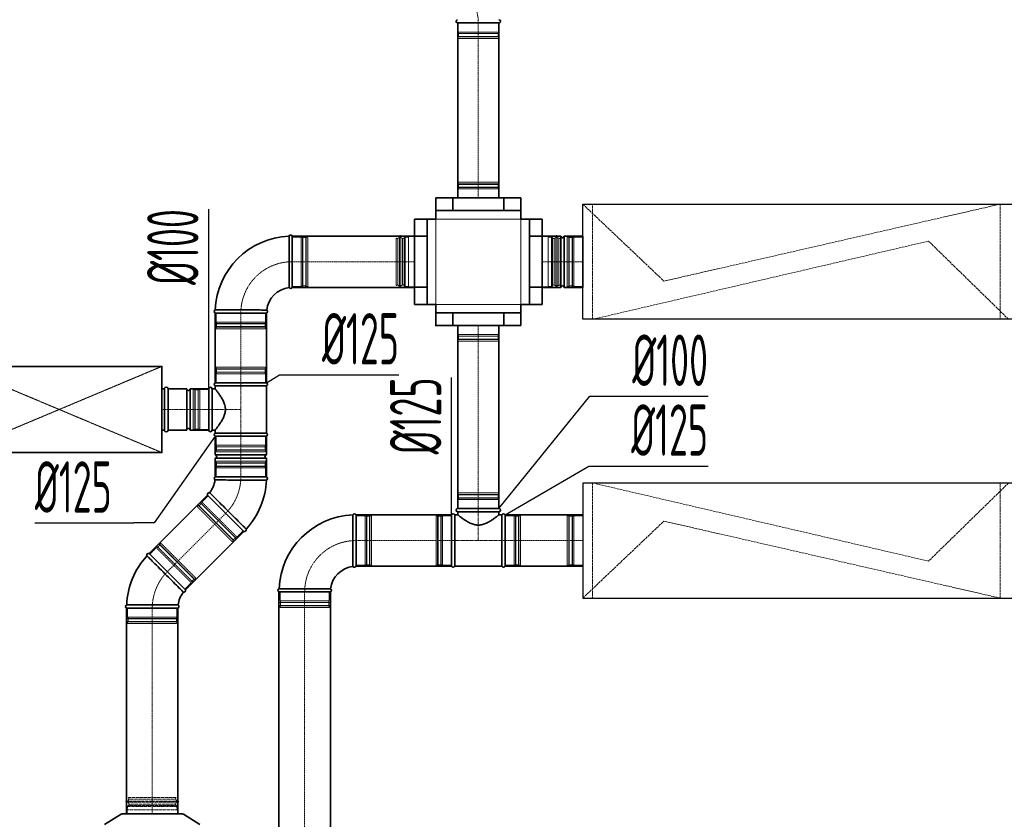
# Model space of a CAD drawing. Header units: millimetres. Extents: x 15940 to 92175, y -24684 to 227664.
# Tile 3 of 132: x 31111 to 33508, y -22016 to -20071. Entities that reach past the tile are written whole.
import ezdxf

# ---------------------------------------------------------------- set-up
doc = ezdxf.new("R2010")
doc.units = ezdxf.units.MM
doc.header["$LTSCALE"] = 0.05
for name, pattern in [('ACAD_ISO02W100', [15, 12, -3]), ('ACAD_ISO10W100', [18, 12, -3, 0, -3]), ('phl_thick', [0])]:
    doc.linetypes.add(name, pattern=pattern)
for name, color, linetype, lineweight in [('VZT_01 SUP (PŘÍVOD) - OBRYS', 5, 'Continuous', 35), ('VZT_02 SUP (PŘÍVOD) - OSA', 5, 'ACAD_ISO10W100', 5), ('VZT_04 SUP (PŘÍVOD) - SKRYTÉ', 5, 'ACAD_ISO02W100', 5), ('VZT_05 ETA (ODVOD) - OBRYS', 6, 'Continuous', 35), ('VZT_06 ETA (ODVOD) - OSA', 6, 'ACAD_ISO10W100', 5), ('VZT_08 ETA (ODVOD) - SKRYTÉ', 6, 'ACAD_ISO02W100', 5), ('VZT_21 ZAŘÍZENÍ - OBRYS', 1, 'Continuous', 30), ('VZT_22 ZAŘÍZENÍ - DETAIL', 8, 'Continuous', 5), ('VZT_30 DISTRIBUČNÍ PRVKY - OBRYS', 1, 'Continuous', 35), ('VZT_35 TLUMIČE HLUKU - OBRYS', 1, 'Continuous', 35), ('VZT_36 TLUMIČE HLUKU - OSA', 1, 'ACAD_ISO10W100', 5), ('VZT_37 TLUMIČE HLUKU - DETAIL', 8, 'ACAD_ISO02W100', 5), ('VZT_60_KOTY - DIMENZE', 7, 'Continuous', 5)]:
    doc.layers.add(name, color=color, linetype=linetype, lineweight=lineweight)
for name, color, linetype, lineweight, plot in [('VZT_03 SUP (PŘÍVOD) - NETISK', 8, 'ACAD_ISO02W100', 5, False), ('VZT_07 ETA (ODVOD) - NETISK', 8, 'ACAD_ISO02W100', 5, False), ('VZT_34 DISTRIBUČNÍ PRVKY - NETISK', 8, 'ACAD_ISO02W100', 5, False), ('VZT_39 TLUMIČE HLUKU - NETISK', 8, 'ACAD_ISO02W100', 5, False)]:
    doc.layers.add(name, color=color, linetype=linetype, lineweight=lineweight, plot=plot)
doc.styles.add('EVORA_125', font='isocp.shx', dxfattribs={"width": 0.6, "height": 125})

msp = doc.modelspace()

# ---------------------------------------------------------------- linework, layer by layer
at = {"layer": 'VZT_01 SUP (PŘÍVOD) - OBRYS'}
for p, q in [((31774.3, -20722), (31774.3, -20597)), ((32382.8, -20597), (32382.8, -20722)), ((32428.3, -20597), (32382.8, -20597)), ((32428.3, -20597), (32428.3, -20722)), ((32436.3, -20597), (32436.3, -20722)), ((32481.8, -20597), (32436.3, -20597)), ((32481.8, -20597), (32481.8, -20722)), ((32428.3, -20722), (32382.8, -20722)), ((32481.8, -20722), (32436.3, -20722)), ((31586.8, -20784.5), (31711.8, -20784.5)), ((31472.3, -21069.1), (31472.3, -20969.1)), ((31472.3, -20969.1), (31517.8, -20969.1)), ((31517.8, -21069.1), (31517.8, -20969.1)), ((31525.8, -21069.1), (31525.8, -20969.1)), ((31525.8, -20969.1), (31571.3, -20969.1)), ((31571.3, -21069.1), (31571.3, -20969.1)), ((31571.3, -20969.1), (31571.3, -21069.1)), ((31579.3, -20969.1), (31579.3, -21069.1)), ((31579.3, -20969.1), (31586.8, -20969.1)), ((31586.8, -20954.1), (31711.8, -20954.1)), ((31711.8, -20961.8), (31586.8, -20961.8)), ((31586.8, -20969.1), (31586.8, -20961.8)), ((31711.8, -21076.4), (31711.8, -20961.8)), ((31472.3, -21069.1), (31517.8, -21069.1)), ((31525.8, -21069.1), (31571.3, -21069.1)), ((31579.3, -21069.1), (31586.8, -21069.1)), ((31586.8, -21076.4), (31586.8, -21069.1)), ((31586.8, -21076.4), (31711.8, -21076.4)), ((31586.8, -21084.1), (31711.8, -21084.1)), ((31586.8, -21084.1), (31711.8, -21084.1)), ((31586.8, -21084.1), (31586.8, -21129.6)), ((31711.8, -21084.1), (31711.8, -21129.6)), ((31586.8, -21129.6), (31711.8, -21129.6)), ((31586.8, -21137.6), (31711.8, -21137.6)), ((31586.8, -21137.6), (31586.8, -21183.1)), ((31711.8, -21137.6), (31711.8, -21183.1)), ((31711.8, -21183.1), (31586.8, -21183.1)), ((31586.8, -21183.1), (31711.8, -21183.1)), ((31568.5, -21227.3), (31656.9, -21315.7)), ((31514.6, -21458), (31426.2, -21369.6)), ((31371.3, -21502.2), (31496.3, -21502.2))]:
    msp.add_line(p, q, dxfattribs=at)
at = {"layer": 'VZT_01 SUP (PŘÍVOD) - OBRYS', "linetype": 'phl_thick'}
msp.add_line((31371.3, -22003.4), (31496.3, -22003.4), dxfattribs=at)
at = {"layer": 'VZT_01 SUP (PŘÍVOD) - OBRYS'}
for points in [[(32072.1, -20555.7), (32103.1, -20555.7), (32103.1, -20763.3), (32072.1, -20763.3)], [(32382.8, -20555.7), (32351.7, -20555.7), (32351.7, -20763.3), (32382.8, -20763.3)]]:
    msp.add_lwpolyline(points, close=True, dxfattribs=at)
for points in [[(32103.1, -20555.7), (32123.6, -20555.7)], [(32351.7, -20555.7), (32331.2, -20555.7)], [(32072.1, -20597), (31774.3, -20597)], [(32103.1, -20597.1), (32072.1, -20597.1)], [(32382.8, -20597.2), (32351.7, -20597.2)], [(32072.1, -20722), (31774.3, -20722)], [(32103.1, -20721.8), (32072.1, -20721.8)], [(32382.8, -20721.8), (32351.7, -20721.8)], [(32103.1, -20763.3), (32123.6, -20763.3)], [(32351.7, -20763.3), (32331.2, -20763.3)], [(31586.8, -20784.5), (31586.8, -20954.1)], [(31711.8, -20784.5), (31711.8, -20954.1)], [(31568.5, -21227.3), (31426.2, -21369.6)], [(31656.9, -21315.7), (31514.6, -21458)], [(31371.3, -21502.2), (31371.3, -22003.4)], [(31496.3, -21502.2), (31496.3, -22003.4)]]:
    msp.add_lwpolyline(points, dxfattribs=at)
for centre, radius, start, end in [((31774.3, -20784.5), 187.5, 92.3607, 177.6393), ((31770.5, -20598.7), 4.17, 23.4678, 158.8928), ((32432.3, -20597), 4, 180, 0), ((31774.3, -20784.5), 62.5, 96.8302, 173.1698), ((31770.5, -20720.3), 4.17, 210.2981, 336.5322), ((32432.3, -20722), 4, 0, 180), ((31588.5, -20780.7), 4.17, 111.1072, 246.5322), ((31710.2, -20780.7), 4.17, 293.4678, 59.7019), ((31521.8, -20969.1), 4, 180, 0), ((31575.3, -20969.1), 4, 0, 180), ((31588.5, -20957.9), 4.17, 113.4678, 246.5322), ((31710.2, -20957.9), 4.17, 293.4678, 66.5322), ((31521.8, -21069.1), 4, 0, 180), ((31575.3, -21069.1), 4, 180, 0), ((31588.5, -21080.3), 4.17, 113.4678, 246.5322), ((31710.2, -21080.3), 4.17, 293.4678, 66.5322), ((31586.8, -21133.6), 4, 270, 90), ((31711.8, -21133.6), 4, 90, 270), ((31588.5, -21186.9), 4.17, 113.4678, 239.7019), ((31710.2, -21186.9), 4.17, 291.1072, 66.5322), ((31524.3, -21183.1), 62.5, 321.8302, 353.1698), ((31524.3, -21183.1), 187.5, 317.3607, 357.6393), ((31572.4, -21225.8), 4.17, 75.2981, 201.5322), ((31658.4, -21311.8), 4.17, 248.4678, 23.8928), ((31558.8, -21502.2), 187.5, 137.3607, 177.6393), ((31424.7, -21373.5), 4.17, 68.4678, 203.8928), ((31558.8, -21502.2), 62.5, 141.8302, 173.1698), ((31510.7, -21459.5), 4.17, 255.2981, 21.5322), ((31372.9, -21498.4), 4.17, 111.1072, 246.5322), ((31494.6, -21498.4), 4.17, 293.4678, 59.7019)]:
    msp.add_arc(centre, radius, start, end, dxfattribs=at)
for points, knots in [([(31766.9, -20722.4), (31766.9, -20722.4), (31766.9, -20720.9), (31766.8, -20714.7), (31766.8, -20710.2), (31766.8, -20698.9), (31766.7, -20692.1), (31766.7, -20677), (31766.7, -20669), (31766.6, -20652.6), (31766.6, -20644.5), (31766.6, -20629.3), (31766.6, -20622.4), (31766.6, -20610.6), (31766.6, -20605.9), (31766.6, -20599.2), (31766.6, -20597.4), (31766.6, -20597.2), (31766.6, -20597.2), (31766.6, -20597.2)], [0, 0, 0, 0, 24.235852, 24.235852, 48.531845, 48.531845, 73.024415, 73.024415, 97.570898, 97.570898, 122.078339, 122.078339, 146.53579, 146.53579, 170.957495, 170.957495, 195.359468, 195.359468, 197.168246, 197.168246, 197.168246, 197.168246]), ([(31712.3, -20777.1), (31712.3, -20777.1), (31712.2, -20777.1), (31711.9, -20777.1), (31711.6, -20777.1), (31710.5, -20777.1), (31709.7, -20777.1), (31706.6, -20777), (31703.4, -20777), (31694.5, -20777), (31688.3, -20776.9), (31674.2, -20776.9), (31666.4, -20776.9), (31650.2, -20776.8), (31642, -20776.8), (31626.1, -20776.8), (31618.6, -20776.8), (31605.4, -20776.8), (31599.9, -20776.8), (31592.9, -20776.8), (31590.7, -20776.8), (31587.8, -20776.8), (31587, -20776.8), (31587, -20776.8)], [197.067977, 197.067977, 197.067977, 197.067977, 201.792196, 201.792196, 209.190204, 209.190204, 218.040239, 218.040239, 237.760854, 237.760854, 262.206108, 262.206108, 286.831239, 286.831239, 311.323072, 311.323072, 335.946087, 335.946087, 360.704397, 360.704397, 377.088273, 377.088273, 394.105327, 394.105327, 394.105327, 394.105327]), ([(31586.8, -20969.1), (31586.8, -20969.1), (31586.9, -20969.2), (31587.2, -20969.5), (31587.4, -20969.8), (31587.9, -20970.4), (31588.2, -20970.9), (31589, -20971.9), (31589.5, -20972.4), (31590.5, -20973.8), (31591, -20974.5), (31592.2, -20976.1), (31592.9, -20976.9), (31594.2, -20978.7), (31594.9, -20979.7), (31596.3, -20981.7), (31597.1, -20982.7), (31598.5, -20984.8), (31599.3, -20986), (31600.9, -20988.4), (31601.7, -20989.7), (31603.3, -20992.3), (31604, -20993.7), (31605.6, -20996.6), (31606.3, -20998), (31608.4, -21002.5), (31609.6, -21005.7), (31610.9, -21010.6), (31611.2, -21012.3), (31611.7, -21015.7), (31611.8, -21017.4), (31611.8, -21020.8), (31611.7, -21022.5), (31611.2, -21025.9), (31610.9, -21027.5), (31609.6, -21032.5), (31608.4, -21035.6), (31606.3, -21040.2), (31605.6, -21041.6), (31604, -21044.5), (31603.3, -21045.9), (31601.7, -21048.5), (31600.9, -21049.8), (31599.3, -21052.2), (31598.5, -21053.4), (31597.1, -21055.5), (31596.3, -21056.5), (31594.9, -21058.5), (31594.2, -21059.5), (31592.9, -21061.3), (31592.2, -21062.1), (31591, -21063.7), (31590.5, -21064.4), (31589.5, -21065.7), (31589, -21066.3), (31588.2, -21067.3), (31587.9, -21067.8), (31587.4, -21068.4), (31587.2, -21068.7), (31586.9, -21069), (31586.8, -21069.1), (31586.8, -21069.1)], [80.753728, 80.753728, 80.753728, 80.753728, 85.721109, 85.721109, 90.68849, 90.68849, 95.655871, 95.655871, 100.623252, 100.623252, 105.590633, 105.590633, 110.558015, 110.558015, 115.525396, 115.525396, 120.492777, 120.492777, 125.619612, 125.619612, 130.746447, 130.746447, 135.873281, 135.873281, 141.000116, 141.000116, 151.253786, 151.253786, 156.38062, 156.38062, 161.507455, 161.507455, 166.63429, 166.63429, 171.761125, 171.761125, 182.014794, 182.014794, 187.141629, 187.141629, 192.268464, 192.268464, 197.395298, 197.395298, 202.522133, 202.522133, 207.489514, 207.489514, 212.456896, 212.456896, 217.424277, 217.424277, 222.391658, 222.391658, 227.359039, 227.359039, 232.32642, 232.32642, 237.293801, 237.293801, 242.261183, 242.261183, 242.261183, 242.261183]), ([(31586.4, -21190.5), (31586.4, -21190.5), (31586.4, -21190.5), (31586.7, -21190.5), (31587.1, -21190.5), (31588.1, -21190.5), (31588.9, -21190.5), (31592.1, -21190.6), (31595.2, -21190.6), (31604.1, -21190.6), (31610.3, -21190.7), (31624.4, -21190.7), (31632.2, -21190.7), (31648.4, -21190.8), (31656.7, -21190.8), (31672.5, -21190.8), (31680, -21190.8), (31693.2, -21190.8), (31698.8, -21190.8), (31705.7, -21190.8), (31707.9, -21190.8), (31710.9, -21190.8), (31711.7, -21190.8), (31711.7, -21190.8)], [197.067977, 197.067977, 197.067977, 197.067977, 201.792196, 201.792196, 209.190204, 209.190204, 218.040239, 218.040239, 237.760854, 237.760854, 262.206108, 262.206108, 286.831239, 286.831239, 311.323072, 311.323072, 335.946087, 335.946087, 360.704397, 360.704397, 377.088273, 377.088273, 394.105327, 394.105327, 394.105327, 394.105327]), ([(31662.2, -21310.1), (31662.2, -21310.1), (31661.1, -21309), (31656.8, -21304.6), (31653.6, -21301.4), (31645.5, -21293.4), (31640.7, -21288.6), (31630.1, -21278), (31624.4, -21272.4), (31612.9, -21260.9), (31607.2, -21255.2), (31596.5, -21244.6), (31591.6, -21239.7), (31583.2, -21231.3), (31579.8, -21227.9), (31575, -21223.2), (31573.6, -21221.9), (31573.5, -21221.7), (31573.5, -21221.7), (31573.5, -21221.7)], [0, 0, 0, 0, 24.392784, 24.392784, 48.777002, 48.777002, 73.152705, 73.152705, 97.508329, 97.508329, 121.831482, 121.831482, 146.180287, 146.180287, 170.775455, 170.775455, 195.53354, 195.53354, 197.168564, 197.168564, 197.168564, 197.168564]), ([(31420.8, -21375.2), (31420.8, -21375.2), (31422, -21376.3), (31426.3, -21380.7), (31429.5, -21383.9), (31437.6, -21391.9), (31442.4, -21396.7), (31453, -21407.3), (31458.6, -21412.9), (31470.1, -21424.4), (31475.8, -21430.1), (31486.6, -21440.7), (31491.5, -21445.6), (31499.9, -21454), (31503.3, -21457.4), (31508.1, -21462.1), (31509.5, -21463.4), (31509.6, -21463.6), (31509.6, -21463.6), (31509.6, -21463.6)], [0, 0, 0, 0, 24.392784, 24.392784, 48.777002, 48.777002, 73.152705, 73.152705, 97.508329, 97.508329, 121.831482, 121.831482, 146.180287, 146.180287, 170.775455, 170.775455, 195.53354, 195.53354, 197.168564, 197.168564, 197.168564, 197.168564]), ([(31496.7, -21494.8), (31496.7, -21494.8), (31496.6, -21494.8), (31496.3, -21494.8), (31496, -21494.8), (31495, -21494.8), (31494.2, -21494.8), (31491, -21494.7), (31487.9, -21494.7), (31479, -21494.7), (31472.8, -21494.6), (31458.7, -21494.6), (31450.9, -21494.6), (31434.6, -21494.5), (31426.4, -21494.5), (31410.5, -21494.5), (31403.1, -21494.5), (31389.9, -21494.5), (31384.3, -21494.5), (31377.3, -21494.5), (31375.2, -21494.5), (31372.2, -21494.5), (31371.4, -21494.5), (31371.4, -21494.5)], [197.067977, 197.067977, 197.067977, 197.067977, 201.792196, 201.792196, 209.190204, 209.190204, 218.040239, 218.040239, 237.760854, 237.760854, 262.206108, 262.206108, 286.831239, 286.831239, 311.323072, 311.323072, 335.946087, 335.946087, 360.704397, 360.704397, 377.088273, 377.088273, 394.105327, 394.105327, 394.105327, 394.105327])]:
    msp.add_open_spline(points, degree=3, knots=knots, dxfattribs=at)
at = {"layer": 'VZT_02 SUP (PŘÍVOD) - OSA', "ltscale": 0.3}
for points in [[(31774.3, -20659.5), (31774.3, -20659.5, 0.414214), (31649.3, -20784.5), (31649.3, -20784.5)], [(31612.7, -21271.5), (31612.7, -21271.5, 0.198912), (31649.3, -21183.1, 0.198912)], [(31470.4, -21413.8), (31470.4, -21413.8, 0.198912), (31433.8, -21502.2, 0.198912)]]:
    msp.add_lwpolyline(points, format="xyb", dxfattribs=at)
at = {"layer": 'VZT_02 SUP (PŘÍVOD) - OSA', "ltscale": 5}
for points in [[(31774.3, -20659.5), (32072.1, -20659.5)], [(31649.3, -20954.1), (31649.3, -20784.5)], [(31470.4, -21413.8), (31612.7, -21271.5)], [(31433.8, -22003.4), (31433.8, -21502.2)]]:
    msp.add_lwpolyline(points, dxfattribs=at)
at = {"layer": 'VZT_02 SUP (PŘÍVOD) - OSA'}
for points in [[(32481.8, -20659.5), (32382.8, -20659.5)], [(31472.3, -21019.1), (31571.3, -21019.1)], [(31649.3, -21084.1), (31649.3, -21183.1)]]:
    msp.add_lwpolyline(points, dxfattribs=at)
at = {"layer": 'VZT_02 SUP (PŘÍVOD) - OSA', "ltscale": 0.3}
for points in [[(31649.3, -21084.1), (31649.3, -20954.1)], [(31571.3, -21019.1), (31649.3, -21019.1)]]:
    msp.add_lwpolyline(points, dxfattribs=at)
at = {"layer": 'VZT_03 SUP (PŘÍVOD) - NETISK', "ltscale": 0.4}
for p, q in [((31774.3, -20599.5), (31796.3, -20599.5)), ((31796.3, -20719.5), (31796.3, -20599.5)), ((31796.3, -20600.5), (31799.8, -20600.5)), ((31799.8, -20720.5), (31799.8, -20598.5)), ((31799.8, -20598.5), (31800.3, -20598.5)), ((31800.3, -20720.5), (31800.3, -20598.5)), ((31800.3, -20600.5), (31807.3, -20600.5)), ((31807.3, -20720.5), (31807.3, -20598.5)), ((31807.3, -20598.5), (31807.8, -20598.5)), ((31807.8, -20720.5), (31807.8, -20598.5)), ((31807.8, -20600.5), (31808.3, -20600.5)), ((31808.3, -20719.5), (31808.3, -20599.5)), ((31808.3, -20599.5), (31812.3, -20599.5)), ((31812.3, -20719.5), (31812.3, -20599.5)), ((31774.3, -20719.5), (31796.3, -20719.5)), ((31796.3, -20718.5), (31799.8, -20718.5)), ((31799.8, -20720.5), (31800.3, -20720.5)), ((31800.3, -20718.5), (31807.3, -20718.5)), ((31807.3, -20720.5), (31807.8, -20720.5)), ((31807.8, -20718.5), (31808.3, -20718.5)), ((31808.3, -20719.5), (31812.3, -20719.5)), ((31589.3, -20784.5), (31589.3, -20806.5)), ((31709.3, -20784.5), (31709.3, -20806.5)), ((31588.3, -20810), (31710.3, -20810)), ((31588.3, -20810), (31588.3, -20810.5)), ((31588.3, -20810.5), (31710.3, -20810.5)), ((31588.3, -20817.5), (31710.3, -20817.5)), ((31588.3, -20817.5), (31588.3, -20818)), ((31588.3, -20818), (31710.3, -20818)), ((31589.3, -20806.5), (31709.3, -20806.5)), ((31589.3, -20818.5), (31709.3, -20818.5)), ((31589.3, -20818.5), (31589.3, -20822.5)), ((31589.3, -20822.5), (31709.3, -20822.5)), ((31590.3, -20806.5), (31590.3, -20810)), ((31590.3, -20810.5), (31590.3, -20817.5)), ((31590.3, -20818), (31590.3, -20818.5)), ((31708.3, -20806.5), (31708.3, -20810)), ((31708.3, -20810.5), (31708.3, -20817.5)), ((31708.3, -20818), (31708.3, -20818.5)), ((31709.3, -20818.5), (31709.3, -20822.5)), ((31710.3, -20810), (31710.3, -20810.5)), ((31710.3, -20817.5), (31710.3, -20818)), ((31588.3, -20920.6), (31710.3, -20920.6)), ((31588.3, -20920.6), (31588.3, -20921.1)), ((31588.3, -20921.1), (31710.3, -20921.1)), ((31589.3, -20916.1), (31709.3, -20916.1)), ((31589.3, -20916.1), (31589.3, -20920.1)), ((31589.3, -20920.1), (31709.3, -20920.1)), ((31590.3, -20920.1), (31590.3, -20920.6)), ((31590.3, -20921.1), (31590.3, -20928.1)), ((31708.3, -20920.1), (31708.3, -20920.6)), ((31708.3, -20921.1), (31708.3, -20928.1)), ((31709.3, -20916.1), (31709.3, -20920.1)), ((31710.3, -20920.6), (31710.3, -20921.1)), ((31588.3, -20928.1), (31710.3, -20928.1)), ((31588.3, -20928.1), (31588.3, -20928.6)), ((31588.3, -20928.6), (31710.3, -20928.6)), ((31589.3, -20932.1), (31709.3, -20932.1)), ((31589.3, -20932.1), (31589.3, -20954.1)), ((31590.3, -20928.6), (31590.3, -20932.1)), ((31708.3, -20928.6), (31708.3, -20932.1)), ((31709.3, -20932.1), (31709.3, -20954.1)), ((31710.3, -20928.1), (31710.3, -20928.6)), ((31533.3, -20970.1), (31533.3, -21068.1)), ((31537.3, -20970.1), (31533.3, -20970.1)), ((31537.3, -20970.1), (31537.3, -21068.1)), ((31537.8, -20969.1), (31537.8, -21069.1)), ((31538.3, -20969.1), (31537.8, -20969.1)), ((31538.3, -20969.1), (31538.3, -21069.1)), ((31545.3, -20969.1), (31545.3, -21069.1)), ((31545.8, -20969.1), (31545.3, -20969.1)), ((31545.8, -20969.1), (31545.8, -21069.1)), ((31549.3, -20970.1), (31549.3, -21068.1)), ((31571.3, -20970.1), (31549.3, -20970.1)), ((31537.8, -20971.1), (31537.3, -20971.1)), ((31545.3, -20971.1), (31538.3, -20971.1)), ((31549.3, -20971.1), (31545.8, -20971.1)), ((31537.3, -21068.1), (31533.3, -21068.1)), ((31537.8, -21067.1), (31537.3, -21067.1)), ((31538.3, -21069.1), (31537.8, -21069.1)), ((31545.3, -21067.1), (31538.3, -21067.1)), ((31545.8, -21069.1), (31545.3, -21069.1)), ((31549.3, -21067.1), (31545.8, -21067.1)), ((31571.3, -21068.1), (31549.3, -21068.1)), ((31589.3, -21084.1), (31589.3, -21106.1)), ((31709.3, -21084.1), (31709.3, -21106.1)), ((31588.3, -21109.6), (31710.3, -21109.6)), ((31588.3, -21109.6), (31588.3, -21110.1)), ((31588.3, -21110.1), (31710.3, -21110.1)), ((31589.3, -21106.1), (31709.3, -21106.1)), ((31590.3, -21106.1), (31590.3, -21109.6)), ((31590.3, -21110.1), (31590.3, -21117.1)), ((31708.3, -21106.1), (31708.3, -21109.6)), ((31708.3, -21110.1), (31708.3, -21117.1)), ((31710.3, -21109.6), (31710.3, -21110.1)), ((31588.3, -21117.1), (31710.3, -21117.1)), ((31588.3, -21117.1), (31588.3, -21117.6)), ((31588.3, -21117.6), (31710.3, -21117.6)), ((31589.3, -21118.1), (31709.3, -21118.1)), ((31589.3, -21118.1), (31589.3, -21122.1)), ((31589.3, -21122.1), (31709.3, -21122.1)), ((31590.3, -21117.6), (31590.3, -21118.1)), ((31708.3, -21117.6), (31708.3, -21118.1)), ((31709.3, -21118.1), (31709.3, -21122.1)), ((31710.3, -21117.1), (31710.3, -21117.6)), ((31710.3, -21149.6), (31588.3, -21149.6)), ((31588.3, -21150.1), (31588.3, -21149.6)), ((31710.3, -21150.1), (31588.3, -21150.1)), ((31710.3, -21157.1), (31588.3, -21157.1)), ((31588.3, -21157.6), (31588.3, -21157.1)), ((31710.3, -21157.6), (31588.3, -21157.6)), ((31709.3, -21145.1), (31589.3, -21145.1)), ((31589.3, -21149.1), (31589.3, -21145.1)), ((31709.3, -21149.1), (31589.3, -21149.1)), ((31709.3, -21161.1), (31589.3, -21161.1)), ((31589.3, -21183.1), (31589.3, -21161.1)), ((31590.3, -21149.6), (31590.3, -21149.1)), ((31590.3, -21157.1), (31590.3, -21150.1)), ((31590.3, -21161.1), (31590.3, -21157.6)), ((31708.3, -21149.6), (31708.3, -21149.1)), ((31708.3, -21157.1), (31708.3, -21150.1)), ((31708.3, -21161.1), (31708.3, -21157.6)), ((31709.3, -21149.1), (31709.3, -21145.1)), ((31709.3, -21183.1), (31709.3, -21161.1)), ((31710.3, -21150.1), (31710.3, -21149.6)), ((31710.3, -21157.6), (31710.3, -21157.1)), ((31570.3, -21229.1), (31554.7, -21244.6)), ((31546.2, -21253.1), (31543.4, -21255.9)), ((31543.4, -21255.9), (31628.3, -21340.8)), ((31546.2, -21251.7), (31545.9, -21252)), ((31545.9, -21252), (31632.2, -21338.3)), ((31546.2, -21251.7), (31632.5, -21338)), ((31546.2, -21253.1), (31631.1, -21338)), ((31547.3, -21253.5), (31546.9, -21253.8)), ((31552.6, -21248.2), (31547.7, -21253.1)), ((31551.5, -21246.4), (31551.2, -21246.7)), ((31551.2, -21246.7), (31637.5, -21333)), ((31551.5, -21246.4), (31637.8, -21332.7)), ((31555.4, -21245.3), (31553, -21247.8)), ((31554.7, -21244.6), (31639.6, -21329.5)), ((31638.9, -21328.8), (31636.4, -21331.2)), ((31655.1, -21313.9), (31639.6, -21329.5)), ((31444.2, -21356.5), (31446.7, -21354.1)), ((31445.3, -21352.7), (31445.6, -21352.3)), ((31531.5, -21438.9), (31445.3, -21352.7)), ((31531.9, -21438.6), (31445.6, -21352.3)), ((31447, -21353.7), (31452, -21348.8)), ((31450.6, -21347.3), (31450.9, -21347)), ((31536.8, -21433.6), (31450.6, -21347.3)), ((31537.2, -21433.3), (31450.9, -21347)), ((31452, -21347.3), (31454.8, -21344.5)), ((31536.8, -21432.2), (31452, -21347.3)), ((31452.3, -21348.4), (31452.7, -21348.1)), ((31539.7, -21429.4), (31454.8, -21344.5)), ((31631.1, -21338), (31628.3, -21340.8)), ((31630.7, -21336.9), (31630.4, -21337.2)), ((31636, -21331.6), (31631.1, -21336.5)), ((31632.5, -21338), (31632.2, -21338.3)), ((31637.8, -21332.7), (31637.5, -21333)), ((31428, -21371.4), (31443.5, -21355.8)), ((31528.4, -21440.7), (31443.5, -21355.8)), ((31512.8, -21456.2), (31528.4, -21440.7)), ((31527.7, -21440), (31530.1, -21437.5)), ((31530.5, -21437.2), (31535.4, -21432.2)), ((31531.5, -21438.9), (31531.9, -21438.6)), ((31535.8, -21431.8), (31536.1, -21431.5)), ((31536.8, -21432.2), (31539.7, -21429.4)), ((31536.8, -21433.6), (31537.2, -21433.3)), ((31373.8, -21502.2), (31373.8, -21524.2)), ((31493.8, -21502.2), (31493.8, -21524.2)), ((31372.8, -21527.7), (31494.8, -21527.7)), ((31372.8, -21527.7), (31372.8, -21528.2)), ((31372.8, -21528.2), (31494.8, -21528.2)), ((31372.8, -21535.2), (31494.8, -21535.2)), ((31372.8, -21535.2), (31372.8, -21535.7)), ((31372.8, -21535.7), (31494.8, -21535.7)), ((31373.8, -21524.2), (31493.8, -21524.2)), ((31373.8, -21536.2), (31493.8, -21536.2)), ((31373.8, -21536.2), (31373.8, -21540.2)), ((31373.8, -21540.2), (31493.8, -21540.2)), ((31374.8, -21524.2), (31374.8, -21527.7)), ((31374.8, -21528.2), (31374.8, -21535.2)), ((31374.8, -21535.7), (31374.8, -21536.2)), ((31492.8, -21524.2), (31492.8, -21527.7)), ((31492.8, -21528.2), (31492.8, -21535.2)), ((31492.8, -21535.7), (31492.8, -21536.2)), ((31493.8, -21536.2), (31493.8, -21540.2)), ((31494.8, -21527.7), (31494.8, -21528.2)), ((31494.8, -21535.2), (31494.8, -21535.7))]:
    msp.add_line(p, q, dxfattribs=at)
for points in [[(32031.1, -20603.3), (32027.1, -20601.8), (32027.1, -20659.5)], [(32031.3, -20602.3), (32031.3, -20659.5)], [(32043, -20603.1), (32043, -20659.5)], [(32046.6, -20601.4), (32046.6, -20659.5)], [(32049.3, -20599.5), (32049.3, -20659.5)], [(32072.1, -20598.5), (32057.1, -20598.5), (32057.1, -20720.5), (32072.1, -20720.5)], [(32072.1, -20598.5), (32072.1, -20720.5)], [(32382.8, -20598.5), (32397.8, -20598.5), (32397.8, -20720.5), (32382.8, -20720.5)], [(32382.8, -20598.5), (32382.8, -20720.5)], [(32405.6, -20599.5), (32405.6, -20659.5)], [(32408.3, -20601.4), (32408.3, -20659.5)], [(32411.9, -20603.1), (32411.9, -20659.5)], [(32423.6, -20602.3), (32423.6, -20659.5)], [(32423.8, -20603.3), (32427.8, -20601.8), (32427.8, -20659.5)], [(32031.1, -20715.7), (32027.1, -20717.2), (32027.1, -20659.5)], [(32031.3, -20716.7), (32031.3, -20659.5)], [(32043, -20715.9), (32043, -20659.5)], [(32046.6, -20717.6), (32046.6, -20659.5)], [(32049.3, -20719.5), (32049.3, -20659.5)], [(32405.6, -20719.5), (32405.6, -20659.5)], [(32408.3, -20717.6), (32408.3, -20659.5)], [(32411.9, -20715.9), (32411.9, -20659.5)], [(32423.6, -20716.7), (32423.6, -20659.5)], [(32423.8, -20715.7), (32427.8, -20717.2), (32427.8, -20659.5)]]:
    msp.add_lwpolyline(points, dxfattribs=at)
for points in [[(32037.2, -20594.9), (32035.8, -20600.6, 0.060863), (32035.7, -20601.3), (32035.7, -20659.5)], [(32037.2, -20594.9), (32038.7, -20600.8, -0.058981), (32038.7, -20601.4), (32038.7, -20659.5)], [(32057.1, -20599.5), (32049.3, -20599.5, 0.291473), (32046.9, -20601, 0.291473)], [(32397.8, -20599.5), (32405.6, -20599.5, -0.291473), (32408, -20601, -0.291473)], [(32417.6, -20594.9), (32416.2, -20600.8, 0.058981), (32416.1, -20601.4), (32416.1, -20659.5)], [(32417.6, -20594.9), (32419.1, -20600.6, -0.060863), (32419.1, -20601.3), (32419.1, -20659.5)], [(32037.2, -20724.1), (32035.8, -20718.4, -0.060863), (32035.7, -20717.8), (32035.7, -20659.5)], [(32037.2, -20724.1), (32038.7, -20718.2, 0.058981), (32038.7, -20717.6), (32038.7, -20659.5)], [(32417.6, -20724.1), (32416.2, -20718.2, -0.058981), (32416.1, -20717.6), (32416.1, -20659.5)], [(32417.6, -20724.1), (32419.1, -20718.4, 0.060863), (32419.1, -20717.8), (32419.1, -20659.5)], [(32057.1, -20719.5), (32049.3, -20719.5, -0.291473), (32046.9, -20718, -0.291473)], [(32397.8, -20719.5), (32405.6, -20719.5, 0.291473), (32408, -20718, 0.291473)]]:
    msp.add_lwpolyline(points, format="xyb", dxfattribs=at)
for centre, radius, start, end in [((32036.6, -20611.3), 10.5, 52.1622, 120.2824), ((32043.4, -20599.2), 3.88, 263.3265, 332.5007), ((32411.5, -20599.2), 3.88, 207.4993, 276.6735), ((32418.3, -20611.3), 10.5, 59.7176, 127.8378), ((32036.6, -20707.7), 10.5, 239.7176, 307.8378), ((32043.4, -20719.8), 3.88, 27.4993, 96.6735), ((32411.5, -20719.8), 3.88, 83.3265, 152.5007), ((32418.3, -20707.7), 10.5, 232.1622, 300.2824)]:
    msp.add_arc(centre, radius, start, end, dxfattribs=at)
at = {"layer": 'VZT_04 SUP (PŘÍVOD) - SKRYTÉ', "ltscale": 2}
for points in [[(32331.2, -20555.7), (32123.6, -20555.7)], [(32331.2, -20763.3), (32123.6, -20763.3)]]:
    msp.add_lwpolyline(points, dxfattribs=at)
at = {"layer": 'VZT_05 ETA (ODVOD) - OBRYS'}
for p, q in [((32177.4, -20078.5), (32277.4, -20078.5)), ((31929.7, -21400.5), (31929.7, -21275.5)), ((32162.4, -21275.5), (32162.4, -21400.5)), ((32170.1, -21275.5), (32170.1, -21400.5)), ((32170.1, -21275.5), (32177.4, -21275.5)), ((32277.4, -21260), (32177.4, -21260)), ((32277.4, -21268), (32177.4, -21268)), ((32177.4, -21268), (32177.4, -21275.5)), ((32277.4, -21268), (32277.4, -21275.5)), ((32277.4, -21275.5), (32284.8, -21275.5)), ((32284.8, -21400.5), (32284.8, -21275.5)), ((32292.4, -21275.5), (32292.4, -21400.5)), ((32170.1, -21400.5), (32284.8, -21400.5)), ((31742.2, -21463), (31867.2, -21463))]:
    msp.add_line(p, q, dxfattribs=at)
for points in [[(32177.4, -20504.2), (32177.4, -20078.5)], [(32277.4, -20504.2), (32277.4, -20078.5)], [(32165.2, -20504.2), (32165.2, -20535.2)], [(32289.8, -20504.2), (32289.8, -20535.2)], [(32123.6, -20535.2), (32123.6, -20555.7)], [(32331.2, -20535.2), (32331.2, -20555.7)], [(32123.6, -20783.8), (32123.6, -20763.3)], [(32331.2, -20783.8), (32331.2, -20763.3)], [(32165.2, -20783.8), (32165.2, -20814.8)], [(32289.8, -20783.8), (32289.8, -20814.8)], [(32177.4, -21260), (32177.4, -20814.8)], [(32277.4, -21260), (32277.4, -20814.8)], [(31929.7, -21275.5), (32162.4, -21275.5)], [(32292.4, -21275.5), (32481.8, -21275.5)], [(31929.7, -21400.5), (32162.4, -21400.5)], [(32292.4, -21400.5), (32481.8, -21400.5)], [(31742.2, -23630), (31742.2, -21463)], [(31867.2, -23630), (31867.2, -21463)]]:
    msp.add_lwpolyline(points, dxfattribs=at)
for points in [[(32331.2, -20504.2), (32331.2, -20535.2), (32123.6, -20535.2), (32123.6, -20504.2)], [(32331.2, -20814.8), (32331.2, -20783.8), (32123.6, -20783.8), (32123.6, -20814.8)]]:
    msp.add_lwpolyline(points, close=True, dxfattribs=at)
for centre, radius, start, end in [((32177.4, -20074.5), 4, 99.1478, 270), ((32277.4, -20074.5), 4, 270, 90), ((31929.7, -21463), 187.5, 92.3607, 177.6393), ((31925.8, -21277.2), 4.17, 23.4678, 158.8928), ((32166.3, -21277.2), 4.17, 23.4678, 156.5322), ((32177.4, -21264), 4, 90, 270), ((32277.4, -21264), 4, 270, 90), ((32288.6, -21277.2), 4.17, 23.4678, 156.5322), ((31929.7, -21463), 62.5, 96.8302, 173.1698), ((31925.8, -21398.8), 4.17, 210.2981, 336.5322), ((32166.3, -21398.8), 4.17, 203.4678, 336.5322), ((32288.6, -21398.8), 4.17, 203.4678, 336.5322), ((31743.8, -21459.2), 4.17, 111.1072, 246.5322), ((31865.5, -21459.2), 4.17, 293.4678, 59.7019)]:
    msp.add_arc(centre, radius, start, end, dxfattribs=at)
for points, knots in [([(31922.2, -21400.9), (31922.2, -21400.9), (31922.2, -21399.4), (31922.2, -21393.2), (31922.1, -21388.7), (31922.1, -21377.4), (31922.1, -21370.6), (31922, -21355.5), (31922, -21347.5), (31922, -21331.1), (31922, -21323), (31922, -21307.8), (31921.9, -21300.9), (31921.9, -21289.1), (31921.9, -21284.4), (31921.9, -21277.7), (31921.9, -21275.9), (31921.9, -21275.7), (31921.9, -21275.7), (31921.9, -21275.7)], [0, 0, 0, 0, 24.235852, 24.235852, 48.531845, 48.531845, 73.024415, 73.024415, 97.570898, 97.570898, 122.078339, 122.078339, 146.53579, 146.53579, 170.957495, 170.957495, 195.359468, 195.359468, 197.168246, 197.168246, 197.168246, 197.168246]), ([(32277.4, -21275.5), (32277.4, -21275.5), (32277.4, -21275.6), (32277, -21275.8), (32276.8, -21276), (32276.1, -21276.6), (32275.7, -21276.9), (32274.7, -21277.7), (32274.1, -21278.2), (32272.8, -21279.2), (32272.1, -21279.7), (32270.5, -21280.9), (32269.6, -21281.6), (32267.8, -21282.9), (32266.9, -21283.6), (32264.9, -21285), (32263.9, -21285.7), (32261.7, -21287.2), (32260.6, -21288), (32258.1, -21289.6), (32256.9, -21290.4), (32254.2, -21291.9), (32252.8, -21292.7), (32250, -21294.3), (32248.5, -21295), (32244, -21297.1), (32240.8, -21298.3), (32235.9, -21299.6), (32234.2, -21299.9), (32230.9, -21300.4), (32229.2, -21300.5), (32225.7, -21300.5), (32224, -21300.4), (32220.7, -21299.9), (32219, -21299.6), (32214.1, -21298.3), (32210.9, -21297.1), (32206.4, -21295), (32204.9, -21294.3), (32202.1, -21292.7), (32200.7, -21291.9), (32198, -21290.4), (32196.8, -21289.6), (32194.3, -21288), (32193.2, -21287.2), (32191, -21285.7), (32190, -21285), (32188, -21283.6), (32187.1, -21282.9), (32185.3, -21281.6), (32184.4, -21280.9), (32182.8, -21279.7), (32182.1, -21279.2), (32180.8, -21278.2), (32180.2, -21277.7), (32179.2, -21276.9), (32178.8, -21276.6), (32178.1, -21276), (32177.9, -21275.8), (32177.5, -21275.6), (32177.4, -21275.5), (32177.4, -21275.5)], [80.753728, 80.753728, 80.753728, 80.753728, 85.721109, 85.721109, 90.68849, 90.68849, 95.655871, 95.655871, 100.623252, 100.623252, 105.590633, 105.590633, 110.558015, 110.558015, 115.525396, 115.525396, 120.492777, 120.492777, 125.619612, 125.619612, 130.746447, 130.746447, 135.873281, 135.873281, 141.000116, 141.000116, 151.253786, 151.253786, 156.38062, 156.38062, 161.507455, 161.507455, 166.63429, 166.63429, 171.761125, 171.761125, 182.014794, 182.014794, 187.141629, 187.141629, 192.268464, 192.268464, 197.395298, 197.395298, 202.522133, 202.522133, 207.489514, 207.489514, 212.456896, 212.456896, 217.424277, 217.424277, 222.391658, 222.391658, 227.359039, 227.359039, 232.32642, 232.32642, 237.293801, 237.293801, 242.261183, 242.261183, 242.261183, 242.261183]), ([(31867.6, -21455.6), (31867.6, -21455.6), (31867.5, -21455.6), (31867.2, -21455.6), (31866.9, -21455.6), (31865.8, -21455.6), (31865.1, -21455.6), (31861.9, -21455.5), (31858.8, -21455.5), (31849.8, -21455.5), (31843.7, -21455.4), (31829.6, -21455.4), (31821.7, -21455.4), (31805.5, -21455.3), (31797.3, -21455.3), (31781.4, -21455.3), (31774, -21455.3), (31760.8, -21455.3), (31755.2, -21455.3), (31748.2, -21455.3), (31746.1, -21455.3), (31743.1, -21455.3), (31742.3, -21455.3), (31742.3, -21455.3)], [197.067977, 197.067977, 197.067977, 197.067977, 201.792196, 201.792196, 209.190204, 209.190204, 218.040239, 218.040239, 237.760854, 237.760854, 262.206108, 262.206108, 286.831239, 286.831239, 311.323072, 311.323072, 335.946087, 335.946087, 360.704397, 360.704397, 377.088273, 377.088273, 394.105327, 394.105327, 394.105327, 394.105327])]:
    msp.add_open_spline(points, degree=3, knots=knots, dxfattribs=at)
at = {"layer": 'VZT_06 ETA (ODVOD) - OSA', "ltscale": 0.3}
for points in [[(32227.4, -20078.5), (32227.4, -20078.5, 0.414214), (32127.4, -19978.5), (32127.4, -19978.5)], [(31929.7, -21338), (31929.7, -21338, 0.414214), (31804.7, -21463), (31804.7, -21463)]]:
    msp.add_lwpolyline(points, format="xyb", dxfattribs=at)
at = {"layer": 'VZT_06 ETA (ODVOD) - OSA', "ltscale": 5}
for points in [[(32227.4, -20078.5), (32227.4, -20504.2)], [(32227.4, -20814.8), (32227.4, -21260)], [(32162.4, -21338), (31929.7, -21338)], [(32481.8, -21338), (32292.4, -21338)], [(31804.7, -21463), (31804.7, -23630)]]:
    msp.add_lwpolyline(points, dxfattribs=at)
at = {"layer": 'VZT_06 ETA (ODVOD) - OSA', "ltscale": 0.3}
for points in [[(32227.4, -21260), (32227.4, -21338)], [(32162.4, -21338), (32292.4, -21338)]]:
    msp.add_lwpolyline(points, dxfattribs=at)
at = {"layer": 'VZT_07 ETA (ODVOD) - NETISK', "ltscale": 0.4}
for p, q in [((32178.4, -20100.5), (32178.4, -20078.5)), ((32276.4, -20100.5), (32276.4, -20078.5)), ((32277.4, -20104), (32177.4, -20104)), ((32177.4, -20104.5), (32177.4, -20104)), ((32277.4, -20104.5), (32177.4, -20104.5)), ((32276.4, -20100.5), (32178.4, -20100.5)), ((32179.4, -20104), (32179.4, -20100.5)), ((32179.4, -20111.5), (32179.4, -20104.5)), ((32275.4, -20104), (32275.4, -20100.5)), ((32275.4, -20111.5), (32275.4, -20104.5)), ((32277.4, -20104.5), (32277.4, -20104)), ((32277.4, -20111.5), (32177.4, -20111.5)), ((32177.4, -20112), (32177.4, -20111.5)), ((32277.4, -20112), (32177.4, -20112)), ((32276.4, -20112.5), (32178.4, -20112.5)), ((32178.4, -20116.5), (32178.4, -20112.5)), ((32276.4, -20116.5), (32178.4, -20116.5)), ((32179.4, -20112.5), (32179.4, -20112)), ((32275.4, -20112.5), (32275.4, -20112)), ((32276.4, -20116.5), (32276.4, -20112.5)), ((32277.4, -20112), (32277.4, -20111.5)), ((32178.4, -20466.2), (32276.4, -20466.2)), ((32178.4, -20470.2), (32178.4, -20466.2)), ((32276.4, -20470.2), (32276.4, -20466.2)), ((32177.4, -20470.7), (32277.4, -20470.7)), ((32177.4, -20471.2), (32177.4, -20470.7)), ((32177.4, -20471.2), (32277.4, -20471.2)), ((32177.4, -20478.2), (32277.4, -20478.2)), ((32177.4, -20478.7), (32177.4, -20478.2)), ((32177.4, -20478.7), (32277.4, -20478.7)), ((32178.4, -20470.2), (32276.4, -20470.2)), ((32178.4, -20482.2), (32276.4, -20482.2)), ((32178.4, -20504.2), (32178.4, -20482.2)), ((32179.4, -20470.7), (32179.4, -20470.2)), ((32179.4, -20478.2), (32179.4, -20471.2)), ((32179.4, -20482.2), (32179.4, -20478.7)), ((32275.4, -20470.7), (32275.4, -20470.2)), ((32275.4, -20478.2), (32275.4, -20471.2)), ((32275.4, -20482.2), (32275.4, -20478.7)), ((32276.4, -20504.2), (32276.4, -20482.2)), ((32277.4, -20471.2), (32277.4, -20470.7)), ((32277.4, -20478.7), (32277.4, -20478.2)), ((32443.8, -20599.5), (32443.8, -20719.5)), ((32447.8, -20599.5), (32443.8, -20599.5)), ((32447.8, -20599.5), (32447.8, -20719.5)), ((32448.3, -20600.5), (32447.8, -20600.5)), ((32448.3, -20598.5), (32448.3, -20720.5)), ((32448.8, -20598.5), (32448.3, -20598.5)), ((32448.8, -20598.5), (32448.8, -20720.5)), ((32455.8, -20600.5), (32448.8, -20600.5)), ((32455.8, -20598.5), (32455.8, -20720.5)), ((32456.3, -20598.5), (32455.8, -20598.5)), ((32456.3, -20598.5), (32456.3, -20720.5)), ((32459.8, -20600.5), (32456.3, -20600.5)), ((32459.8, -20599.5), (32459.8, -20719.5)), ((32481.8, -20599.5), (32459.8, -20599.5)), ((32447.8, -20719.5), (32443.8, -20719.5)), ((32448.3, -20718.5), (32447.8, -20718.5)), ((32448.8, -20720.5), (32448.3, -20720.5)), ((32455.8, -20718.5), (32448.8, -20718.5)), ((32456.3, -20720.5), (32455.8, -20720.5)), ((32459.8, -20718.5), (32456.3, -20718.5)), ((32481.8, -20719.5), (32459.8, -20719.5)), ((32178.4, -20814.8), (32178.4, -20836.8)), ((32276.4, -20814.8), (32276.4, -20836.8)), ((32177.4, -20840.3), (32277.4, -20840.3)), ((32177.4, -20840.3), (32177.4, -20840.8)), ((32177.4, -20840.8), (32277.4, -20840.8)), ((32177.4, -20847.8), (32277.4, -20847.8)), ((32177.4, -20847.8), (32177.4, -20848.3)), ((32177.4, -20848.3), (32277.4, -20848.3)), ((32178.4, -20836.8), (32276.4, -20836.8)), ((32178.4, -20848.8), (32276.4, -20848.8)), ((32178.4, -20848.8), (32178.4, -20852.8)), ((32179.4, -20836.8), (32179.4, -20840.3)), ((32179.4, -20840.8), (32179.4, -20847.8)), ((32179.4, -20848.3), (32179.4, -20848.8)), ((32275.4, -20836.8), (32275.4, -20840.3)), ((32275.4, -20840.8), (32275.4, -20847.8)), ((32275.4, -20848.3), (32275.4, -20848.8)), ((32276.4, -20848.8), (32276.4, -20852.8)), ((32277.4, -20840.3), (32277.4, -20840.8)), ((32277.4, -20847.8), (32277.4, -20848.3)), ((32178.4, -20852.8), (32276.4, -20852.8)), ((32277.4, -21226.5), (32177.4, -21226.5)), ((32177.4, -21227), (32177.4, -21226.5)), ((32277.4, -21227), (32177.4, -21227)), ((32277.4, -21234), (32177.4, -21234)), ((32177.4, -21234.5), (32177.4, -21234)), ((32277.4, -21234.5), (32177.4, -21234.5)), ((32276.4, -21222), (32178.4, -21222)), ((32178.4, -21226), (32178.4, -21222)), ((32276.4, -21226), (32178.4, -21226)), ((32179.4, -21226.5), (32179.4, -21226)), ((32179.4, -21234), (32179.4, -21227)), ((32179.4, -21238), (32179.4, -21234.5)), ((32275.4, -21226.5), (32275.4, -21226)), ((32275.4, -21234), (32275.4, -21227)), ((32275.4, -21238), (32275.4, -21234.5)), ((32276.4, -21226), (32276.4, -21222)), ((32277.4, -21227), (32277.4, -21226.5)), ((32277.4, -21234.5), (32277.4, -21234)), ((32276.4, -21238), (32178.4, -21238)), ((32178.4, -21260), (32178.4, -21238)), ((32276.4, -21260), (32276.4, -21238)), ((31929.7, -21278), (31951.7, -21278)), ((31951.7, -21398), (31951.7, -21278)), ((31951.7, -21279), (31955.2, -21279)), ((31955.2, -21399), (31955.2, -21277)), ((31955.2, -21277), (31955.7, -21277)), ((31955.7, -21399), (31955.7, -21277)), ((31955.7, -21279), (31962.7, -21279)), ((31962.7, -21399), (31962.7, -21277)), ((31962.7, -21277), (31963.2, -21277)), ((31963.2, -21399), (31963.2, -21277)), ((31963.2, -21279), (31963.7, -21279)), ((31963.7, -21398), (31963.7, -21278)), ((31963.7, -21278), (31967.7, -21278)), ((31967.7, -21398), (31967.7, -21278)), ((32124.4, -21278), (32124.4, -21398)), ((32128.4, -21278), (32124.4, -21278)), ((32128.4, -21278), (32128.4, -21398)), ((32128.9, -21279), (32128.4, -21279)), ((32128.9, -21277), (32128.9, -21399)), ((32129.4, -21277), (32128.9, -21277)), ((32129.4, -21277), (32129.4, -21399)), ((32136.4, -21279), (32129.4, -21279)), ((32136.4, -21277), (32136.4, -21399)), ((32136.9, -21277), (32136.4, -21277)), ((32136.9, -21277), (32136.9, -21399)), ((32140.4, -21279), (32136.9, -21279)), ((32140.4, -21278), (32140.4, -21398)), ((32162.4, -21278), (32140.4, -21278)), ((32314.4, -21278), (32292.4, -21278)), ((32314.4, -21278), (32314.4, -21398)), ((32317.9, -21279), (32314.4, -21279)), ((32317.9, -21277), (32317.9, -21399)), ((32318.4, -21277), (32317.9, -21277)), ((32318.4, -21277), (32318.4, -21399)), ((32325.4, -21279), (32318.4, -21279)), ((32325.4, -21277), (32325.4, -21399)), ((32325.9, -21277), (32325.4, -21277)), ((32325.9, -21277), (32325.9, -21399)), ((32326.4, -21279), (32325.9, -21279)), ((32326.4, -21278), (32326.4, -21398)), ((32330.4, -21278), (32326.4, -21278)), ((32330.4, -21278), (32330.4, -21398)), ((32443.8, -21398), (32443.8, -21278)), ((32447.8, -21278), (32443.8, -21278)), ((32447.8, -21398), (32447.8, -21278)), ((32448.3, -21279), (32447.8, -21279)), ((32448.3, -21399), (32448.3, -21277)), ((32448.8, -21277), (32448.3, -21277)), ((32448.8, -21399), (32448.8, -21277)), ((32455.8, -21279), (32448.8, -21279)), ((32455.8, -21399), (32455.8, -21277)), ((32456.3, -21277), (32455.8, -21277)), ((32456.3, -21399), (32456.3, -21277)), ((32459.8, -21279), (32456.3, -21279)), ((32459.8, -21398), (32459.8, -21278)), ((32481.8, -21278), (32459.8, -21278)), ((31929.7, -21398), (31951.7, -21398)), ((31951.7, -21397), (31955.2, -21397)), ((31955.2, -21399), (31955.7, -21399)), ((31955.7, -21397), (31962.7, -21397)), ((31962.7, -21399), (31963.2, -21399)), ((31963.2, -21397), (31963.7, -21397)), ((31963.7, -21398), (31967.7, -21398)), ((32128.4, -21398), (32124.4, -21398)), ((32128.9, -21397), (32128.4, -21397)), ((32129.4, -21399), (32128.9, -21399)), ((32136.4, -21397), (32129.4, -21397)), ((32136.9, -21399), (32136.4, -21399)), ((32140.4, -21397), (32136.9, -21397)), ((32162.4, -21398), (32140.4, -21398)), ((32314.4, -21398), (32292.4, -21398)), ((32317.9, -21397), (32314.4, -21397)), ((32318.4, -21399), (32317.9, -21399)), ((32325.4, -21397), (32318.4, -21397)), ((32325.9, -21399), (32325.4, -21399)), ((32326.4, -21397), (32325.9, -21397)), ((32330.4, -21398), (32326.4, -21398)), ((32447.8, -21398), (32443.8, -21398)), ((32448.3, -21397), (32447.8, -21397)), ((32448.8, -21399), (32448.3, -21399)), ((32455.8, -21397), (32448.8, -21397)), ((32456.3, -21399), (32455.8, -21399)), ((32459.8, -21397), (32456.3, -21397)), ((32481.8, -21398), (32459.8, -21398)), ((31744.7, -21463), (31744.7, -21485)), ((31864.7, -21463), (31864.7, -21485)), ((31743.7, -21488.5), (31865.7, -21488.5)), ((31743.7, -21488.5), (31743.7, -21489)), ((31743.7, -21489), (31865.7, -21489)), ((31743.7, -21496), (31865.7, -21496)), ((31743.7, -21496), (31743.7, -21496.5)), ((31743.7, -21496.5), (31865.7, -21496.5)), ((31744.7, -21485), (31864.7, -21485)), ((31744.7, -21497), (31864.7, -21497)), ((31744.7, -21497), (31744.7, -21501)), ((31745.7, -21485), (31745.7, -21488.5)), ((31745.7, -21489), (31745.7, -21496)), ((31745.7, -21496.5), (31745.7, -21497)), ((31863.7, -21485), (31863.7, -21488.5)), ((31863.7, -21489), (31863.7, -21496)), ((31863.7, -21496.5), (31863.7, -21497)), ((31864.7, -21497), (31864.7, -21501)), ((31865.7, -21488.5), (31865.7, -21489)), ((31865.7, -21496), (31865.7, -21496.5)), ((31744.7, -21501), (31864.7, -21501))]:
    msp.add_line(p, q, dxfattribs=at)
at = {"layer": 'VZT_08 ETA (ODVOD) - SKRYTÉ', "ltscale": 2}
for points in [[(32123.6, -20555.7), (32123.6, -20763.3)], [(32331.2, -20555.7), (32331.2, -20763.3)]]:
    msp.add_lwpolyline(points, dxfattribs=at)
at = {"layer": 'VZT_21 ZAŘÍZENÍ - OBRYS'}
for points in [[(32481.8, -20519.5), (33981.8, -20519.5), (33981.8, -20799.5), (32481.8, -20799.5)], [(32481.8, -21478), (33981.8, -21478), (33981.8, -21198), (32481.8, -21198)]]:
    msp.add_lwpolyline(points, close=True, dxfattribs=at)
at = {"layer": 'VZT_22 ZAŘÍZENÍ - DETAIL', "linetype": 'ACAD_ISO02W100', "lineweight": 5, "ltscale": 10}
for points in [[(32481.8, -20519.5), (32679.2, -20706.7), (33497.4, -20519.5)], [(32505.7, -20799.5), (32505.7, -20519.5)], [(33497.4, -20519.5), (33497.4, -20799.5)], [(33518, -20799.5), (33323.3, -20609.4), (32505.7, -20799.5)], [(32505.7, -21198), (32505.7, -21478)], [(33518, -21198), (33323.3, -21388.1), (32505.7, -21198)], [(33497.4, -21478), (33497.4, -21198)], [(32481.8, -21478), (32679.2, -21290.8), (33497.4, -21478)]]:
    msp.add_lwpolyline(points, dxfattribs=at)
at = {"layer": 'VZT_30 DISTRIBUČNÍ PRVKY - OBRYS'}
msp.add_lwpolyline([(31549.9, -22029.4), (31509.5, -22004, 0.141374), (31507.4, -22003.4), (31360.1, -22003.4, 0.141374), (31358, -22004), (31317.7, -22029.4)], format="xyb", dxfattribs=at)
at = {"layer": 'VZT_34 DISTRIBUČNÍ PRVKY - NETISK'}
for points in [[(31369.1, -21973.5), (31374.9, -21972.1, -0.060863), (31375.5, -21972), (31433.8, -21972)], [(31369.1, -21973.5), (31375.1, -21974.9, 0.058981), (31375.7, -21975), (31433.8, -21975)], [(31498.5, -21973.5), (31492.8, -21972.1, 0.060863), (31492.2, -21972), (31433.8, -21972)], [(31498.5, -21973.5), (31492.6, -21974.9, -0.058981), (31492, -21975), (31433.8, -21975)], [(31373.8, -21993.4), (31373.8, -21985.5, -0.291473), (31375.3, -21983.1, -0.291473)], [(31493.9, -21993.4), (31493.9, -21985.5, 0.291473), (31492.4, -21983.1, 0.291473)]]:
    msp.add_lwpolyline(points, format="xyb", dxfattribs=at)
for points in [[(31377.5, -21967.3), (31376.1, -21963.4), (31433.8, -21963.4)], [(31376.6, -21967.5), (31433.8, -21967.5)], [(31490.1, -21967.3), (31491.6, -21963.4), (31433.8, -21963.4)], [(31491.1, -21967.5), (31433.8, -21967.5)], [(31372.8, -22003.4), (31372.8, -21993.4), (31494.8, -21993.4), (31494.8, -22003.4)], [(31373.8, -21985.5), (31433.8, -21985.5)], [(31375.7, -21982.8), (31433.8, -21982.8)], [(31377.4, -21979.2), (31433.8, -21979.2)], [(31490.3, -21979.2), (31433.8, -21979.2)], [(31492, -21982.8), (31433.8, -21982.8)], [(31493.9, -21985.5), (31433.8, -21985.5)], [(31372.8, -22003.4), (31494.8, -22003.4)]]:
    msp.add_lwpolyline(points, dxfattribs=at)
for centre, radius, start, end in [((31385.6, -21972.8), 10.5, 149.7176, 217.8378), ((31482.1, -21972.8), 10.5, 322.1622, 30.2824), ((31373.5, -21979.6), 3.88, 297.4993, 6.6735), ((31494.2, -21979.6), 3.88, 173.3265, 242.5007)]:
    msp.add_arc(centre, radius, start, end, dxfattribs=at)
at = {"layer": 'VZT_35 TLUMIČE HLUKU - OBRYS'}
msp.add_line((31472.3, -21069.1), (31472.3, -20969.1), dxfattribs=at)
msp.add_lwpolyline([(30957.3, -20914.1), (31457.3, -20914.1), (31457.3, -21124.1), (30957.3, -21124.1)], close=True, dxfattribs=at)
for points in [[(31463.3, -20969.1), (31457.3, -20969.1)], [(31463.3, -21069.1), (31463.3, -20969.1)], [(31463.3, -21069.1), (31457.3, -21069.1)]]:
    msp.add_lwpolyline(points, dxfattribs=at)
for centre, start, end in [((31467.8, -20969.1), 0, 180), ((31467.8, -21069.1), 180, 0)]:
    msp.add_arc(centre, 4.5, start, end, dxfattribs=at)
at = {"layer": 'VZT_36 TLUMIČE HLUKU - OSA', "ltscale": 5}
msp.add_lwpolyline([(31472.3, -21019.1), (31457.3, -21019.1)], dxfattribs=at)
at = {"layer": 'VZT_37 TLUMIČE HLUKU - DETAIL', "lineweight": 5}
for points in [[(30957.3, -20914.1), (31457.3, -21124.1)], [(31457.3, -20914.1), (30957.3, -21124.1)]]:
    msp.add_lwpolyline(points, dxfattribs=at)
at = {"layer": 'VZT_39 TLUMIČE HLUKU - NETISK', "ltscale": 2}
msp.add_lwpolyline([(31472.3, -21069.1), (31517.3, -21069.1), (31517.3, -20969.1), (31472.3, -20969.1)], dxfattribs=at)
at = {"layer": 'VZT_60_KOTY - DIMENZE', "linetype": 'ByBlock', "lineweight": -2}
for p, q in [((31571.3, -20819.2), (31571.3, -20769.2)), ((31743.6, -20934.6), (31793.6, -20934.6)), ((32499.1, -20986.8), (32549.1, -20986.8)), ((32496, -21156.8), (32546, -21156.8)), ((32162.4, -21231.8), (32162.4, -21181.8)), ((31438.6, -21295.2), (31388.6, -21295.2))]:
    msp.add_line(p, q, dxfattribs=at)
for points in [[(31571.3, -20769.2), (31571.3, -20531.6)], [(31571.3, -20969.1), (31571.3, -20819.2)], [(31711.8, -20954.1), (31743.6, -20934.6)], [(31793.6, -20934.6), (32034.2, -20934.6)], [(32162.4, -21181.8), (32162.4, -20941.2)], [(32277.4, -21259.9), (32499.1, -20986.8)], [(32549.1, -20986.8), (32786.6, -20986.8)], [(31586.8, -21084.1), (31438.6, -21295.2)], [(32292.4, -21275.5), (32496, -21156.8)], [(32546, -21156.8), (32786.6, -21156.8)], [(32162.4, -21275.5), (32162.4, -21231.8)], [(31148, -21295.2), (31388.6, -21295.2)]]:
    msp.add_lwpolyline(points, dxfattribs=at)

# ---------------------------------------------------------------- texts
at = {"layer": 'VZT_60_KOTY - DIMENZE', "linetype": 'phl_thick', "char_height": 125, "attachment_point": 3, "rotation": 90, "style": 'EVORA_125'}
for s, insert in [('%%C100', (31421.3, -20531.6)), ('%%C125', (32012.4, -20941.2))]:
    msp.add_mtext(s, dxfattribs=dict(at, insert=insert))
at = {"layer": 'VZT_60_KOTY - DIMENZE', "linetype": 'phl_thick', "char_height": 125, "style": 'EVORA_125'}
for s, insert, attachment_point in [('%%C125', (32034.2, -20784.6), 3), ('%%C100', (32786.6, -20836.8), 3), ('%%C125', (32786.6, -21006.8), 3), ('%%C125', (31148, -21145.2), 1)]:
    msp.add_mtext(s, dxfattribs=dict(at, insert=insert, attachment_point=attachment_point))

doc.saveas('drawing.dxf')
